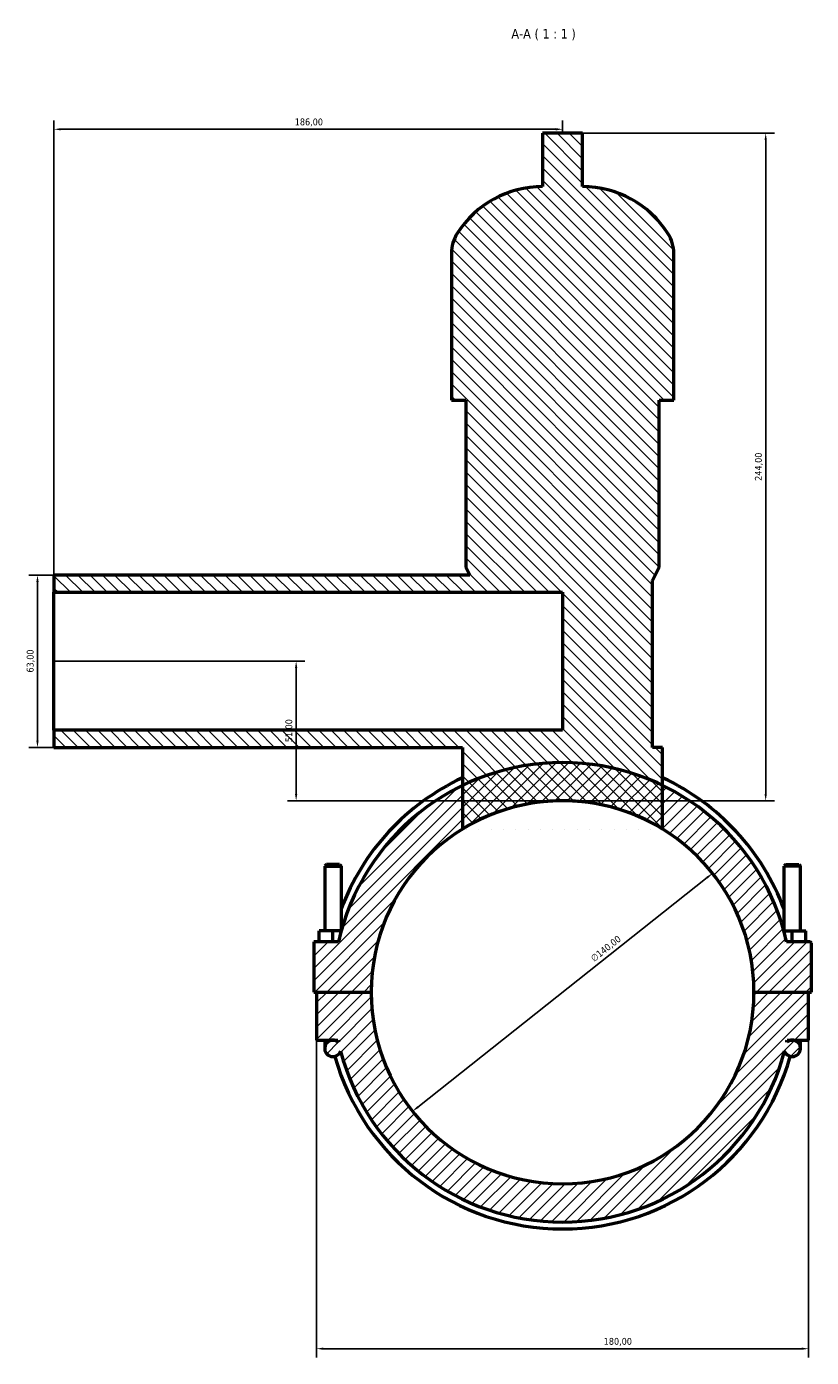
# Model space of a CAD drawing. Header units: millimetres. Extents: x 0 to 982, y -206 to 1211.
# Tile 7 of 8: x 304 to 591, y 725 to 1211. Entities that reach past the tile are written whole.
import ezdxf

# ---------------------------------------------------------------- set-up
doc = ezdxf.new("R2010")
doc.units = ezdxf.units.MM
for name, color, linetype, lineweight in [('Dimension (ISO)', 7, 'Continuous', 25), ('Hatch (ISO)', 7, 'Continuous', 18), ('Symbol (ISO)', 7, 'Continuous', 25), ('Visible (ISO)', 7, 'Continuous', 50)]:
    doc.layers.add(name, color=color, linetype=linetype, lineweight=lineweight)
doc.styles.add('Label Text (ISO)', font='tahoma.ttf')
doc.styles.add('Note Text (ISO)', font='tahoma.ttf')
doc.dimstyles.new('Default (ISO)', dxfattribs={"dimtxt": 2.5, "dimasz": 2.5, "dimexe": 3.175, "dimexo": 0, "dimgap": 0.762, "dimtad": 1, "dimrnd": 1e-08, "dimzin": 0, "dimtxsty": 'Note Text (ISO)', "dimcen": 0.09, "dimdle": 10, "dimclrd": 256, "dimclre": 256, "dimclrt": 232, "dimazin": 0, "dimtfac": 1.40208, "dimtmove": 0, "dimatfit": 3, "dimfxl": 1, "dimtolj": 1, "dimtzin": 0, "dimlwd": -1, "dimlwe": -1, "dimarcsym": 0})

# ---------------------------------------------------------------- blocks, each defined once
blk = doc.blocks.new('*D7')
at = {"layer": 'Defpoints', "color": 0, "transparency": 16777216}
for p in [(410.03, 840.83), (590.03, 840.83), (590.03, 728.05)]:
    blk.add_point(p, dxfattribs=at)
at = {"layer": 'Dimension (ISO)', "transparency": 16777216}
for p, q in [((410.03, 840.83), (410.03, 724.88)), ((590.03, 840.83), (590.03, 724.88)), ((412.53, 728.05), (587.53, 728.05))]:
    blk.add_line(p, q, dxfattribs=at)
for points in [[(412.53, 728.47), (412.53, 727.64), (410.03, 728.05)], [(587.53, 728.47), (587.53, 727.64), (590.03, 728.05)]]:
    blk.add_solid(points, dxfattribs=at)
at = {"layer": 'Dimension (ISO)', "color": 232, "true_color": 0xca0064, "transparency": 16777216, "insert": (515.08, 731.99), "char_height": 2.5, "attachment_point": 1, "style": 'Note Text (ISO)'}
blk.add_mtext('\\A1;180,00', dxfattribs=at)
blk = doc.blocks.new('*D8')
at = {"layer": 'Defpoints', "color": 0, "transparency": 16777216}
for p in [(554.88, 901.82), (445.18, 814.84)]:
    blk.add_point(p, dxfattribs=at)
at = {"layer": 'Dimension (ISO)', "transparency": 16777216}
blk.add_line((447.14, 816.39), (552.92, 900.26), dxfattribs=at)
for points in [[(552.66, 900.59), (553.18, 899.94), (554.88, 901.82)], [(446.88, 816.72), (447.4, 816.07), (445.18, 814.84)]]:
    blk.add_solid(points, dxfattribs=at)
at = {"layer": 'Dimension (ISO)', "color": 232, "true_color": 0xca0064, "transparency": 16777216, "insert": (510.01, 871.31), "char_height": 2.5, "attachment_point": 1, "rotation": 38.4097, "style": 'Note Text (ISO)'}
blk.add_mtext('\\A1;∅140,00', dxfattribs=at)
blk = doc.blocks.new('*D9')
at = {"layer": 'Defpoints', "color": 0, "transparency": 16777216}
for p in [(314.03, 1010.83), (307.99, 947.83), (314.03, 947.83)]:
    blk.add_point(p, dxfattribs=at)
at = {"layer": 'Dimension (ISO)', "transparency": 16777216}
for p, q in [((314.03, 1010.83), (304.82, 1010.83)), ((307.99, 1008.33), (307.99, 950.33)), ((314.03, 947.83), (304.82, 947.83))]:
    blk.add_line(p, q, dxfattribs=at)
for points in [[(307.57, 1008.33), (308.41, 1008.33), (307.99, 1010.83)], [(307.57, 950.33), (308.41, 950.33), (307.99, 947.83)]]:
    blk.add_solid(points, dxfattribs=at)
at = {"layer": 'Dimension (ISO)', "color": 232, "true_color": 0xca0064, "transparency": 16777216, "insert": (304.06, 975.19), "char_height": 2.5, "attachment_point": 1, "rotation": 90, "style": 'Note Text (ISO)'}
blk.add_mtext('\\A1;63,00', dxfattribs=at)
blk = doc.blocks.new('*D10')
at = {"layer": 'Defpoints', "color": 0, "transparency": 16777216}
for p in [(314.03, 1173.78), (500.03, 1172.33), (314.03, 1004.53)]:
    blk.add_point(p, dxfattribs=at)
at = {"layer": 'Dimension (ISO)', "transparency": 16777216}
for p, q in [((314.03, 1004.53), (314.03, 1176.95)), ((497.53, 1173.78), (316.53, 1173.78)), ((500.03, 1172.33), (500.03, 1176.95))]:
    blk.add_line(p, q, dxfattribs=at)
for points in [[(316.53, 1174.19), (316.53, 1173.36), (314.03, 1173.78)], [(497.53, 1174.19), (497.53, 1173.36), (500.03, 1173.78)]]:
    blk.add_solid(points, dxfattribs=at)
at = {"layer": 'Dimension (ISO)', "color": 232, "true_color": 0xca0064, "transparency": 16777216, "insert": (402.08, 1177.72), "char_height": 2.5, "attachment_point": 1, "style": 'Note Text (ISO)'}
blk.add_mtext('\\A1;186,00', dxfattribs=at)
blk = doc.blocks.new('*D11')
at = {"layer": 'Defpoints', "color": 0, "transparency": 16777216}
for p in [(507.35, 1172.33), (574.32, 1172.33), (500.03, 928.33)]:
    blk.add_point(p, dxfattribs=at)
at = {"layer": 'Dimension (ISO)', "transparency": 16777216}
for p, q in [((507.35, 1172.33), (577.49, 1172.33)), ((574.32, 930.83), (574.32, 1169.83)), ((500.03, 928.33), (577.49, 928.33))]:
    blk.add_line(p, q, dxfattribs=at)
for points in [[(573.9, 1169.83), (574.73, 1169.83), (574.32, 1172.33)], [(573.9, 930.83), (574.73, 930.83), (574.32, 928.33)]]:
    blk.add_solid(points, dxfattribs=at)
at = {"layer": 'Dimension (ISO)', "color": 232, "true_color": 0xca0064, "transparency": 16777216, "insert": (570.38, 1045.28), "char_height": 2.5, "attachment_point": 1, "rotation": 90, "style": 'Note Text (ISO)'}
blk.add_mtext('\\A1;244,00', dxfattribs=at)
blk = doc.blocks.new('*D12')
at = {"layer": 'Defpoints', "color": 0, "transparency": 16777216}
for p in [(314.03, 979.33), (402.59, 979.33), (500.03, 928.33)]:
    blk.add_point(p, dxfattribs=at)
at = {"layer": 'Dimension (ISO)', "transparency": 16777216}
for p, q in [((314.03, 979.33), (405.76, 979.33)), ((402.59, 930.83), (402.59, 976.83)), ((500.03, 928.33), (399.41, 928.33))]:
    blk.add_line(p, q, dxfattribs=at)
for points in [[(402.17, 976.83), (403.01, 976.83), (402.59, 979.33)], [(402.17, 930.83), (403.01, 930.83), (402.59, 928.33)]]:
    blk.add_solid(points, dxfattribs=at)
at = {"layer": 'Dimension (ISO)', "color": 232, "true_color": 0xca0064, "transparency": 16777216, "insert": (398.66, 949.73), "char_height": 2.5, "attachment_point": 1, "rotation": 90, "style": 'Note Text (ISO)'}
blk.add_mtext('\\A1;51,00', dxfattribs=at)

msp = doc.modelspace()

# ---------------------------------------------------------------- hatches: boundary and pattern name
at = {"layer": 'Hatch (ISO)'}
h = msp.add_hatch(dxfattribs=at)
h.set_pattern_fill('ANSI31', color=256, scale=25.4, angle=90.00021, style=0)
h.set_pattern_definition([(135.0002, (0, 0), (-2.245056, -2.245072), [])])
edge = h.paths.add_edge_path()
edge.add_line((536.631, 917.998), (536.631, 933.935))
edge.add_line((536.631, 933.935), (536.631, 947.848))
edge.add_line((536.631, 947.848), (532.971, 947.848))
edge.add_line((532.971, 947.848), (532.971, 1008.848))
edge.add_line((532.971, 1008.848), (535.411, 1013.728))
edge.add_line((535.411, 1013.728), (535.411, 1074.728))
edge.add_line((535.411, 1074.728), (540.698, 1074.728))
edge.add_line((540.698, 1074.728), (540.698, 1128.408))
edge.add_ellipse((527.116, 1128.408), major_axis=(13.582, 0), ratio=1, start_angle=0, end_angle=32.61242)
edge.add_ellipse((507.351, 1115.762), major_axis=(31.205, 19.966), ratio=1, start_angle=0, end_angle=57.38758)
edge.add_line((507.351, 1152.808), (507.351, 1172.328))
edge.add_line((507.351, 1172.328), (492.711, 1172.328))
edge.add_line((492.711, 1172.328), (492.711, 1152.808))
edge.add_ellipse((492.711, 1115.762), major_axis=(0, 37.046), ratio=1, start_angle=0, end_angle=57.38758)
edge.add_ellipse((472.946, 1128.408), major_axis=(-11.441, 7.32), ratio=1, start_angle=0, end_angle=32.61242)
edge.add_line((459.365, 1128.408), (459.365, 1074.728))
edge.add_line((459.365, 1074.728), (464.651, 1074.728))
edge.add_line((464.651, 1074.728), (464.651, 1013.728))
edge.add_line((464.651, 1013.728), (466.101, 1010.828))
edge.add_line((466.101, 1010.828), (314.031, 1010.828))
edge.add_line((314.031, 1010.828), (314.031, 1004.528))
edge.add_line((314.031, 1004.528), (500.031, 1004.528))
edge.add_line((500.031, 1004.528), (500.031, 954.128))
edge.add_line((500.031, 954.128), (314.031, 954.128))
edge.add_line((314.031, 954.128), (314.031, 947.828))
edge.add_line((314.031, 947.828), (463.431, 947.828))
edge.add_line((463.431, 947.828), (463.431, 933.935))
edge.add_line((463.431, 933.935), (463.431, 917.998))
edge.add_ellipse((500.031, 858.328), major_axis=(-36.6, 59.669), ratio=1, start_angle=296.9518, end_angle=360, ccw=False)
h = msp.add_hatch(dxfattribs=at)
h.set_pattern_fill('ANSI31', color=256, scale=25.4, style=0)
h.set_pattern_definition([(45, (0, 0), (-2.245064, 2.245064), [])])
edge = h.paths.add_edge_path()
edge.add_ellipse((590.531, 876.328), major_axis=(0.5, 0), ratio=1, start_angle=0, end_angle=90)
edge.add_line((590.531, 876.828), (581.969, 876.828))
edge.add_ellipse((500.031, 858.328), major_axis=(81.937, 18.5), ratio=1, start_angle=0, end_angle=51.44623)
edge.add_ellipse((500.031, 858.328), major_axis=(36.6, 75.607), ratio=1, start_angle=0, end_angle=51.66151)
edge.add_ellipse((500.031, 858.328), major_axis=(-36.6, 75.607), ratio=1, start_angle=0, end_angle=51.44623)
edge.add_line((418.094, 876.828), (409.031, 876.828))
edge.add_line((409.031, 876.828), (409.031, 858.378))
edge.add_line((409.031, 858.378), (430.031, 858.378))
edge.add_ellipse((500.031, 858.328), major_axis=(-70, 0.05), ratio=1, start_angle=180.08185, end_angle=360, ccw=False)
edge.add_line((570.031, 858.378), (591.031, 858.378))
edge.add_line((591.031, 858.378), (591.031, 876.328))
edge = h.paths.add_edge_path()
edge.add_line((590.031, 840.828), (590.031, 858.278))
edge.add_line((590.031, 858.278), (570.031, 858.278))
edge.add_ellipse((500.031, 858.328), major_axis=(70, -0.05), ratio=1, start_angle=180.08185, end_angle=360, ccw=False)
edge.add_line((430.031, 858.278), (410.031, 858.278))
edge.add_line((410.031, 858.278), (410.031, 840.828))
edge.add_line((410.031, 840.828), (416.031, 840.828))
edge.add_ellipse((416.031, 837.828), major_axis=(0, 3), ratio=1, start_angle=0, end_angle=249.5477)
edge.add_ellipse((500.031, 858.328), major_axis=(-81.189, -21.548), ratio=1, start_angle=0, end_angle=150.27181)
edge.add_ellipse((584.031, 837.828), major_axis=(-2.811, -1.048), ratio=1, start_angle=0, end_angle=249.5477)
edge.add_line((584.031, 840.828), (590.031, 840.828))
edge = h.paths.add_edge_path(flags=0)
edge.add_ellipse((584.031, 837.828), major_axis=(0, 3), ratio=1, start_angle=0, end_angle=42.11808)
edge.add_ellipse((500.031, 858.328), major_axis=(81.988, -18.275), ratio=1, start_angle=0, end_angle=0.54083)
edge.add_line((582.188, 840.828), (584.031, 840.828))
edge = h.paths.add_edge_path(flags=0)
edge.add_line((416.031, 840.828), (417.874, 840.828))
edge.add_ellipse((500.031, 858.328), major_axis=(-82.157, -17.5), ratio=1, start_angle=0, end_angle=0.54083)
edge.add_ellipse((416.031, 837.828), major_axis=(2.012, 2.225), ratio=1, start_angle=0, end_angle=42.11808)

# ---------------------------------------------------------------- linework, layer by layer
at = {"layer": 'Visible (ISO)'}
for p, q in [((507.351, 1172.328), (492.711, 1172.328)), ((492.711, 1172.328), (492.711, 1152.808)), ((507.351, 1152.808), (507.351, 1172.328)), ((459.365, 1128.408), (459.365, 1074.728)), ((540.698, 1074.728), (540.698, 1128.408)), ((459.365, 1074.728), (464.651, 1074.728)), ((464.651, 1074.728), (464.651, 1013.728)), ((535.411, 1013.728), (535.411, 1074.728)), ((535.411, 1074.728), (540.698, 1074.728)), ((464.651, 1013.728), (466.101, 1010.828)), ((532.971, 1008.848), (535.411, 1013.728)), ((466.101, 1010.828), (314.031, 1010.828)), ((314.031, 1010.828), (314.031, 1004.528)), ((532.971, 947.848), (532.971, 1008.848)), ((314.031, 1004.528), (500.031, 1004.528)), ((314.031, 954.128), (314.031, 1004.528)), ((500.031, 1004.528), (500.031, 954.128)), ((500.031, 954.128), (314.031, 954.128)), ((314.031, 954.128), (314.031, 947.828)), ((314.031, 947.828), (463.431, 947.828)), ((463.431, 947.828), (463.431, 917.998)), ((536.631, 947.848), (532.971, 947.848)), ((536.631, 917.998), (536.631, 947.848)), ((413.631, 905.045), (413.031, 904.445)), ((418.431, 905.045), (413.631, 905.045)), ((418.431, 905.045), (419.031, 904.445)), ((581.631, 905.045), (581.031, 904.445)), ((581.631, 905.045), (586.431, 905.045)), ((586.431, 905.045), (587.031, 904.445)), ((413.031, 904.445), (419.031, 904.445)), ((413.031, 904.445), (413.031, 880.828)), ((419.031, 904.445), (419.031, 880.828)), ((587.031, 904.445), (581.031, 904.445)), ((581.031, 880.828), (581.031, 904.445)), ((587.031, 880.828), (587.031, 904.445)), ((411.031, 876.828), (411.031, 880.828)), ((416.031, 880.828), (411.031, 880.828)), ((419.101, 880.828), (416.031, 880.828)), ((416.031, 876.828), (416.031, 880.828)), ((580.962, 880.828), (584.031, 880.828)), ((584.031, 876.828), (584.031, 880.828)), ((584.031, 880.828), (589.031, 880.828)), ((589.031, 876.828), (589.031, 880.828)), ((418.094, 876.828), (409.031, 876.828)), ((409.031, 876.828), (409.031, 858.378)), ((590.531, 876.828), (581.969, 876.828)), ((591.031, 858.378), (591.031, 876.328)), ((409.031, 858.378), (430.031, 858.378)), ((430.031, 858.278), (410.031, 858.278)), ((410.031, 858.278), (410.031, 840.828)), ((413.031, 858.378), (413.031, 858.278)), ((419.031, 858.378), (419.031, 858.278)), ((570.031, 858.378), (591.031, 858.378)), ((590.031, 858.278), (570.031, 858.278)), ((581.031, 858.278), (581.031, 858.378)), ((587.031, 858.278), (587.031, 858.378)), ((590.031, 840.828), (590.031, 858.278)), ((410.031, 840.828), (416.031, 840.828)), ((413.031, 840.828), (413.031, 837.828)), ((416.031, 840.828), (417.874, 840.828)), ((582.188, 840.828), (584.031, 840.828)), ((584.031, 840.828), (590.031, 840.828)), ((587.031, 837.828), (587.031, 840.828))]:
    msp.add_line(p, q, dxfattribs=at)
for centre, radius, start, end in [((492.711, 1115.762), 37.046, 90, 147.38758), ((507.351, 1115.762), 37.046, 32.61242, 90), ((472.946, 1128.408), 13.582, 147.38758, 180), ((527.116, 1128.408), 13.582, 0, 32.61242), ((500.031, 858.328), 84, 12.72302, 167.27698), ((500.031, 858.328), 86.52, 115.02563, 159.42284), ((500.031, 858.328), 86.52, 20.57716, 64.97437), ((500.031, 858.328), 70, 0.04093, 179.95907), ((500.031, 858.328), 70, 58.4759, 121.5241), ((590.531, 876.328), 0.5, 0, 90), ((500.031, 858.328), 70, 180.04093, 359.95907), ((416.031, 837.828), 3, 90, 339.5477), ((416.031, 837.828), 3, 47.88192, 90), ((500.031, 858.328), 84, 192.0247, 192.56553), ((500.031, 858.328), 84, 194.8641, 345.1359), ((584.031, 837.828), 3, 200.4523, 90), ((584.031, 837.828), 3, 90, 132.11808), ((500.031, 858.328), 84, 347.43447, 347.9753), ((500.031, 858.328), 86.52, 195.70189, 344.29811)]:
    msp.add_arc(centre, radius, start, end, dxfattribs=at)

# ---------------------------------------------------------------- texts
at = {"layer": 'Symbol (ISO)', "insert": (481.304, 1206.303), "char_height": 3.5, "attachment_point": 7, "style": 'Label Text (ISO)'}
msp.add_mtext('A-A ( 1 : 1 )', dxfattribs=at)

# ---------------------------------------------------------------- dimensions: what is measured, and where the dimension line sits
at = {"layer": 'Dimension (ISO)'}
for base, p1, p2, angle, picture, middle in [((314.031, 1173.777), (500.031, 1172.328), (314.031, 1004.528), 180, '*D10', (407.031, 1173.777)), ((574.316, 1172.328), (500.031, 928.328), (507.351, 1172.328), 90, '*D11', (574.316, 1050.328)), ((307.991, 947.828), (314.031, 1010.828), (314.031, 947.828), 90, '*D9', (307.991, 979.328)), ((402.59, 979.328), (500.031, 928.328), (314.031, 979.328), 90, '*D12', (402.59, 953.828)), ((590.031, 728.053), (410.031, 840.828), (590.031, 840.828), 180, '*D7', (520.031, 728.053))]:
    dim = msp.add_linear_dim(base=base, p1=p1, p2=p2, angle=angle, dimstyle='Default (ISO)', override={"dimdec": 2, "dimtp": 0, "dimtm": 0, "dimtdec": 2, "dimtofl": 0, "dimatfit": 1}, dxfattribs=at)
    dim.commit()
    dim.dimension.update_dxf_attribs({"geometry": picture, "text_midpoint": middle, "dimtype": 160})
dim = msp.add_diameter_dim_2p(p1=(445.18, 814.839), p2=(554.882, 901.818), dimstyle='Default (ISO)', override={"dimdec": 2, "dimlfac": 1, "dimtp": 0, "dimtm": 0, "dimtdec": 2, "dimatfit": 2}, dxfattribs=at)
dim.commit()
dim.dimension.update_dxf_attribs({"geometry": '*D8', "text_midpoint": (517.515, 872.191), "dimtype": 163})

doc.saveas('drawing.dxf')
